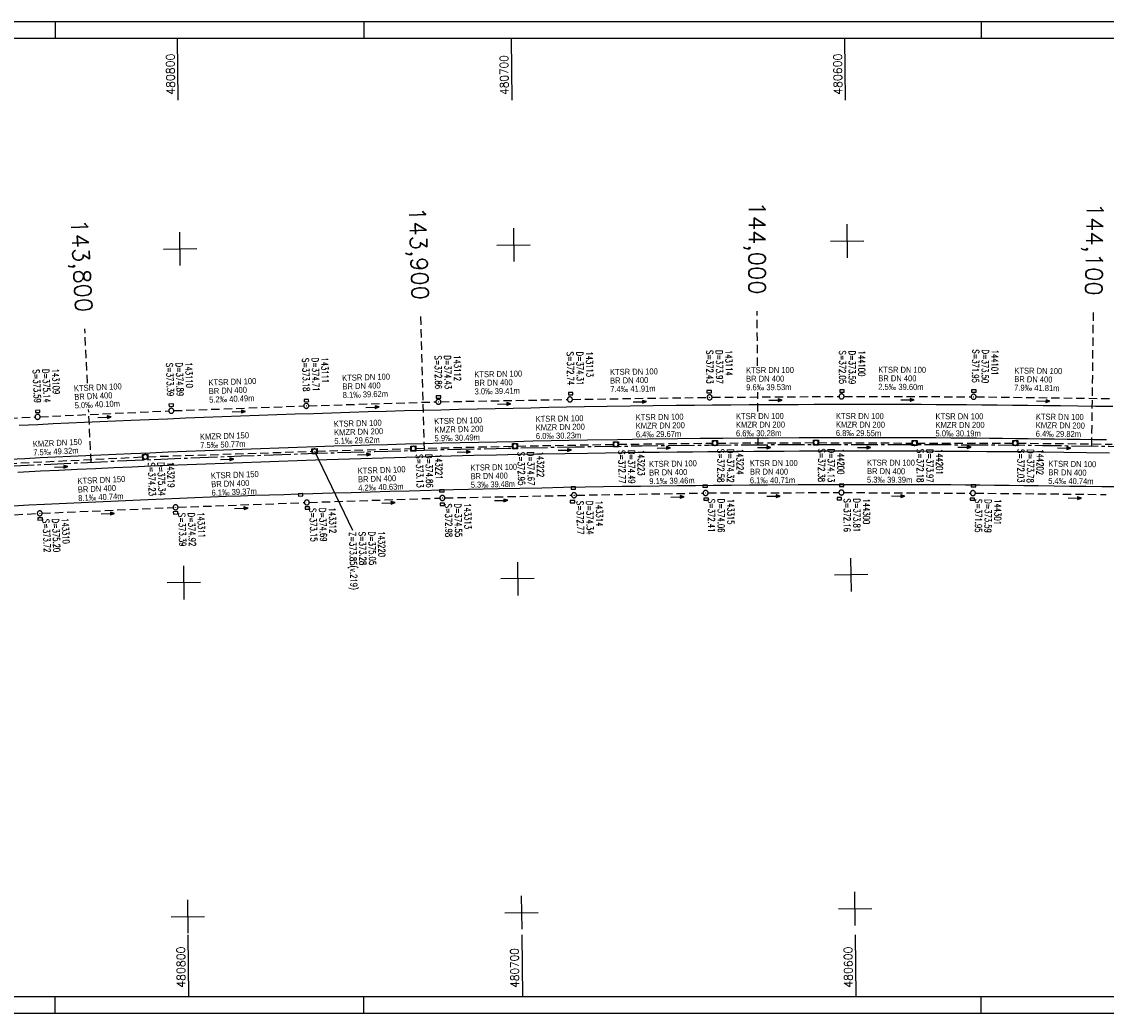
# Model space of a CAD drawing. Extents: x 4514075 to 4515210, y 5481143 to 5481440.
# Tile 2 of 4: x 4514367 to 4514693, y 5481143 to 5481440. Entities that reach past the tile are written whole.
import ezdxf
from ezdxf.enums import TextEntityAlignment as Align

# ---------------------------------------------------------------- set-up
doc = ezdxf.new("R2010")
doc.units = 0
doc.header["$LTSCALE"] = 10
doc.header["$MEASUREMENT"] = 0
for name, pattern in [('ACHSE', [5.5, 4, -0.5, 0.5, -0.5]), ('LT00', [0]), ('LT17', [0.15, 0.1, -0.05]), ('STRICHLINIE2', [0.375, 0.25, -0.125])]:
    doc.linetypes.add(name, pattern=pattern)
doc.layers.get('0').update_dxf_attribs({"linetype": 'LT00'})
for name, color, linetype in [('-BESCH', 7, 'STRICHLINIE2'), ('-BKAN012', 140, 'LT00'), ('-BSCH012', 5, 'LT00'), ('-Halt-Pfeil', 4, 'LT00'), ('A-TEXT-KILOMETER', 30, 'LT17'), ('AX-020', 250, 'ACHSE'), ('RAHMEN', 250, 'Continuous'), ('V_AFBR_BAB', 250, 'LT00'), ('V_KA_MULD', 182, 'LT00'), ('V_KA_PRUF', 182, 'LT00'), ('V_RASTER', 250, 'LT00'), ('V_SINKK', 182, 'LT00')]:
    doc.layers.add(name, color=color, linetype=linetype)
doc.styles.add('Haltungsbeschriftung', font='arial.ttf', dxfattribs={"width": 0.75})
doc.styles.add('Kilometrierung', font='romans.shx')
doc.styles.add('schachtbeschriftung', font='romans.shx', dxfattribs={"width": 0.75, "height": 0.2})
doc.styles.get("Standard").update_dxf_attribs({"font": 'romans.shx', "width": 0.8})

# ---------------------------------------------------------------- blocks, each defined once
blk = doc.blocks.new('SYMB0003')
at = {"color": 0, "linetype": 'ByBlock'}
for p, q in [((-0.015712, 0), (0.010166, 0.012015)), ((0, -0.021257), (-0.015712, 0)), ((0.010166, 0.012015), (0, -0.021257))]:
    blk.add_line(p, q, dxfattribs=at)
for points in [[(-0.031395, 0.499013), (-0.093691, 0.491144), (-0.154509, 0.475528), (-0.21289, 0.452414), (-0.267913, 0.422164), (-0.318712, 0.385257), (-0.364484, 0.342274), (-0.404509, 0.293893), (-0.438154, 0.240877), (-0.464888, 0.184062), (-0.484292, 0.124345), (-0.496058, 0.062667), (-0.5, 0)], [(-0.5, 0), (-0.496058, -0.062667), (-0.484292, -0.124345), (-0.464888, -0.184062), (-0.438154, -0.240877), (-0.404509, -0.293893), (-0.364485, -0.342274), (-0.318712, -0.385257), (-0.267914, -0.422164), (-0.21289, -0.452414), (-0.154509, -0.475529), (-0.093691, -0.491144), (-0.031395, -0.499014), (0.031395, -0.499014)], [(0.5, 0), (0.496057, 0.062667), (0.484292, 0.124345), (0.464888, 0.184062), (0.438153, 0.240877), (0.404509, 0.293893), (0.364484, 0.342274), (0.318712, 0.385257), (0.267913, 0.422164), (0.21289, 0.452414), (0.154509, 0.475528), (0.093691, 0.491144), (0.031395, 0.499013), (-0.031395, 0.499013)], [(0.031395, -0.499014), (0.093691, -0.491144), (0.154509, -0.475529), (0.21289, -0.452414), (0.267914, -0.422164), (0.318712, -0.385257), (0.364485, -0.342274), (0.404509, -0.293893), (0.438154, -0.240877), (0.464889, -0.184062), (0.484292, -0.124345), (0.496058, -0.062667), (0.5, 0)]]:
    blk.add_lwpolyline(points, dxfattribs=at)
blk = doc.blocks.new('SYMB1210')
at = {"color": 0, "linetype": 'ByBlock'}
blk.add_line((0.018815, -0.179014), (0.055623, -0.17119), dxfattribs=at)
for points in [[(-0.2, -0.2), (-0.2, 0.2), (0.2, 0.2), (0.2, -0.2), (-0.2, -0.2)], [(0.018815, 0.179014), (-0.018815, 0.179014), (-0.055623, 0.17119), (-0.09, 0.155885), (-0.120444, 0.133766), (-0.145623, 0.105801), (-0.164438, 0.073213), (-0.176067, 0.037424), (-0.18, 0)], [(-0.18, 0), (-0.176067, -0.037424), (-0.164438, -0.073213), (-0.145623, -0.105801), (-0.120444, -0.133766), (-0.09, -0.155885), (-0.055623, -0.17119), (-0.018815, -0.179014), (0.018815, -0.179014)], [(0.18, 0), (0.176067, 0.037424), (0.164438, 0.073213), (0.145623, 0.105801), (0.120444, 0.133766), (0.09, 0.155885), (0.055623, 0.17119), (0.018815, 0.179014)], [(0.055623, -0.17119), (0.09, -0.155885), (0.120444, -0.133766), (0.145623, -0.105801), (0.164438, -0.073213), (0.176067, -0.037424), (0.18, 0)]]:
    blk.add_lwpolyline(points, dxfattribs=at)
blk = doc.blocks.new('SYMB0652')
at = {"color": 0, "linetype": 'ByBlock'}
blk.add_lwpolyline([(-0.15, -0.075), (0.15, -0.075), (0.15, 0.075), (-0.15, 0.075), (-0.15, -0.075)], dxfattribs=at)
blk = doc.blocks.new('SYMB0070')
at = {"color": 0, "linetype": 'ByBlock'}
for p, q in [((-0.5, 0), (0.2, 0)), ((0.5, 0), (0.2, 0.1)), ((0.2, 0.1), (0.2, 0)), ((0.468, 0), (0.21, 0.086)), ((0.21, 0.086), (0.21, -0.086)), ((0.21, -0.086), (0.468, 0)), ((0.22, -0.072), (0.437, 0)), ((0.23, -0.058), (0.405, 0)), ((0.24, -0.045), (0.374, 0)), ((0.342, 0), (0.25, 0.031)), ((0.25, 0.031), (0.25, -0.031)), ((0.25, -0.031), (0.342, 0)), ((0.26, -0.017), (0.31, 0)), ((0.27, -0.003), (0.279, 0))]:
    blk.add_line(p, q, dxfattribs=at)
for points in [[(0.2, 0), (0.2, -0.1), (0.5, 0)], [(0.437, 0), (0.22, 0.072), (0.22, -0.072)], [(0.405, 0), (0.23, 0.058), (0.23, -0.058)], [(0.374, 0), (0.24, 0.045), (0.24, -0.045)], [(0.31, 0), (0.26, 0.017), (0.26, -0.017)], [(0.279, 0), (0.27, 0.003), (0.27, -0.003)]]:
    blk.add_lwpolyline(points, dxfattribs=at)

msp = doc.modelspace()

# ---------------------------------------------------------------- linework, layer by layer
at = {"layer": '-BESCH'}
for p, q in [((4514532.52, 5481326.43), (4514572.92, 5481327.05)), ((4514574.42, 5481327.07), (4514612.45, 5481327.32)), ((4514613.95, 5481327.32), (4514652.04, 5481327.23)), ((4514653.54, 5481327.22), (4514693.85, 5481326.67)), ((4514413.05, 5481323.06), (4514452.02, 5481324.47)), ((4514453.52, 5481324.52), (4514491.62, 5481325.69)), ((4514493.12, 5481325.72), (4514531.02, 5481326.41)), ((4514333.76, 5481319.35), (4514371.49, 5481321.17)), ((4514372.99, 5481321.24), (4514411.55, 5481322.99)), ((4514405.25, 5481309.26), (4514454.5, 5481310.88)), ((4514456, 5481310.93), (4514484.1, 5481311.7)), ((4514485.6, 5481311.74), (4514514.59, 5481312.42)), ((4514516.09, 5481312.45), (4514544.81, 5481312.97)), ((4514546.31, 5481312.99), (4514574.48, 5481313.34)), ((4514575.98, 5481313.35), (4514604.77, 5481313.48)), ((4514606.27, 5481313.48), (4514634.31, 5481313.36)), ((4514635.81, 5481313.35), (4514664.51, 5481313.33)), ((4514666.01, 5481313.33), (4514694.33, 5481313.04)), ((4514355.99, 5481306.86), (4514403.75, 5481309.2)), ((4514494.3, 5481296.93), (4514532.27, 5481297.71)), ((4514533.77, 5481297.74), (4514571.72, 5481298.38)), ((4514573.22, 5481298.4), (4514612.43, 5481298.54)), ((4514613.93, 5481298.53), (4514651.82, 5481298.36)), ((4514653.32, 5481298.35), (4514692.56, 5481297.96)), ((4514414.34, 5481294.13), (4514452.19, 5481295.52)), ((4514453.68, 5481295.58), (4514492.8, 5481296.89)), ((4514335.37, 5481290.21), (4514372.14, 5481292.25)), ((4514373.64, 5481292.33), (4514412.84, 5481294.07))]:
    msp.add_line(p, q, dxfattribs=at)
at = {"layer": '-BSCH012'}
msp.add_line((4514455.25, 5481310.91), (4514466.66, 5481287.27), dxfattribs=at)
at = {"layer": 'A-TEXT-KILOMETER', "ltscale": 2.5}
for p, q in [((4514488.21, 5481311.24), (4514487.13, 5481351.22)), ((4514588.03, 5481336.52), (4514587.91, 5481352.85)), ((4514688.2, 5481312.48), (4514688.71, 5481352.47)), ((4514387.16, 5481331.33), (4514386.4, 5481347.58)), ((4514588.13, 5481322.82), (4514588.09, 5481328.62)), ((4514388.28, 5481307.63), (4514387.54, 5481323.36)), ((4514588.2, 5481312.86), (4514588.18, 5481314.87))]:
    msp.add_line(p, q, dxfattribs=at)
at = {"layer": 'AX-020', "ltscale": 0.2, "flags": 128}
msp.add_lwpolyline([(4514100.04, 5481285.96), (4514113.91, 5481287.4), (4514133.82, 5481289.38), (4514153.75, 5481291.28), (4514173.68, 5481293.1), (4514193.61, 5481294.84), (4514213.56, 5481296.5), (4514233.51, 5481298.08), (4514253.46, 5481299.58), (4514273.43, 5481301), (4514293.4, 5481302.35), (4514313.37, 5481303.61), (4514333.35, 5481304.79), (4514353.33, 5481305.89), (4514373.32, 5481306.92), (4514393.31, 5481307.86), (4514413.3, 5481308.72), (4514433.3, 5481309.51), (4514453.3, 5481310.21), (4514473.3, 5481310.83), (4514493.31, 5481311.38), (4514513.32, 5481311.84), (4514533.32, 5481312.22), (4514553.34, 5481312.53), (4514573.35, 5481312.75), (4514593.36, 5481312.89), (4514613.37, 5481312.95), (4514633.39, 5481312.94), (4514653.4, 5481312.84), (4514673.41, 5481312.66), (4514693.42, 5481312.41), (4514713.43, 5481312.07), (4514733.44, 5481311.65), (4514753.45, 5481311.16), (4514773.45, 5481310.58), (4514793.45, 5481309.92), (4514813.45, 5481309.19), (4514833.45, 5481308.37), (4514853.44, 5481307.48), (4514873.43, 5481306.5), (4514893.42, 5481305.44), (4514913.4, 5481304.31), (4514933.37, 5481303.09), (4514953.34, 5481301.79), (4514973.31, 5481300.42), (4514993.27, 5481298.96), (4515013.22, 5481297.43), (4515025.04, 5481296.47)], dxfattribs=at)
at = {"layer": 'RAHMEN'}
for p, q in [((4514377.54, 5481439.56), (4514377.54, 5481434.56)), ((4514470.04, 5481439.56), (4514470.04, 5481434.56)), ((4514655.04, 5481439.56), (4514655.04, 5481434.56)), ((4514377.54, 5481142.56), (4514377.54, 5481147.56)), ((4514470.04, 5481142.56), (4514470.04, 5481147.56)), ((4514655.04, 5481142.56), (4514655.04, 5481147.56))]:
    msp.add_line(p, q, dxfattribs=at)
for points in [[(4514075.04, 5481142.56), (4515210.04, 5481142.56), (4515210.04, 5481439.56), (4514075.04, 5481439.56), (4514075.04, 5481142.56)], [(4514100.04, 5481147.56), (4515025.04, 5481147.56), (4515025.04, 5481434.56), (4514100.04, 5481434.56), (4514100.04, 5481147.56)]]:
    msp.add_lwpolyline(points, dxfattribs=at)
at = {"layer": 'V_AFBR_BAB'}
for points in [[(4514694.52, 5481324.26), (4514689.29, 5481324.33), (4514684.06, 5481324.4), (4514678.83, 5481324.47), (4514673.61, 5481324.53), (4514669.01, 5481324.59), (4514664.41, 5481324.65), (4514659.82, 5481324.7), (4514655.22, 5481324.75), (4514650.62, 5481324.79), (4514646.03, 5481324.83), (4514641.53, 5481324.85), (4514637.02, 5481324.87), (4514632.52, 5481324.88), (4514628.02, 5481324.88), (4514623.52, 5481324.88), (4514619.02, 5481324.88), (4514614.34, 5481324.87), (4514609.66, 5481324.87), (4514604.99, 5481324.86), (4514600.31, 5481324.85), (4514595.63, 5481324.83), (4514590.95, 5481324.81), (4514585.49, 5481324.78), (4514580.03, 5481324.73), (4514574.57, 5481324.68), (4514569.11, 5481324.63), (4514563.65, 5481324.56), (4514556.77, 5481324.48), (4514549.88, 5481324.38), (4514543, 5481324.28), (4514536.11, 5481324.16), (4514530.77, 5481324.06), (4514525.42, 5481323.96), (4514520.08, 5481323.85), (4514514.74, 5481323.73), (4514509.39, 5481323.62), (4514503.95, 5481323.5), (4514498.51, 5481323.37), (4514493.07, 5481323.24), (4514487.63, 5481323.11), (4514482.19, 5481322.97), (4514476.73, 5481322.82), (4514471.27, 5481322.66), (4514465.82, 5481322.49), (4514460.36, 5481322.32), (4514454.91, 5481322.15), (4514449.44, 5481321.97), (4514443.97, 5481321.79), (4514438.51, 5481321.61), (4514433.04, 5481321.41), (4514427.58, 5481321.21), (4514422.11, 5481321.01), (4514416.64, 5481320.79), (4514411.18, 5481320.56), (4514405.72, 5481320.34), (4514400.25, 5481320.1), (4514395.59, 5481319.91), (4514390.93, 5481319.7), (4514386.27, 5481319.5), (4514381.61, 5481319.29), (4514376.95, 5481319.08), (4514372.3, 5481318.86), (4514366.71, 5481318.58)], [(4514692.59, 5481314.32), (4514688.68, 5481314.37), (4514684.77, 5481314.42), (4514680.86, 5481314.46), (4514676.96, 5481314.51), (4514673.05, 5481314.55), (4514669.18, 5481314.6), (4514665.32, 5481314.65), (4514661.45, 5481314.7), (4514657.58, 5481314.75), (4514653.71, 5481314.79), (4514649.85, 5481314.83), (4514645.98, 5481314.87), (4514641.46, 5481314.9), (4514636.93, 5481314.92), (4514632.4, 5481314.93), (4514627.88, 5481314.94), (4514623.35, 5481314.94), (4514618.83, 5481314.93), (4514609.64, 5481314.91), (4514600.46, 5481314.88), (4514591.27, 5481314.84), (4514584.45, 5481314.79), (4514577.63, 5481314.74), (4514570.82, 5481314.68), (4514564, 5481314.6), (4514555, 5481314.49), (4514546.01, 5481314.35), (4514537.02, 5481314.2), (4514531.59, 5481314.1), (4514526.16, 5481313.99), (4514520.72, 5481313.88), (4514515.29, 5481313.77), (4514509.86, 5481313.65), (4514504.38, 5481313.54), (4514498.9, 5481313.41), (4514493.42, 5481313.29), (4514487.94, 5481313.15), (4514482.46, 5481313.01), (4514477.1, 5481312.86), (4514471.74, 5481312.71), (4514466.38, 5481312.55), (4514461.03, 5481312.38), (4514455.67, 5481312.21), (4514450.12, 5481312.03), (4514444.58, 5481311.84), (4514439.03, 5481311.65), (4514433.49, 5481311.46), (4514427.94, 5481311.26), (4514422.41, 5481311.04), (4514416.89, 5481310.82), (4514411.36, 5481310.6), (4514405.83, 5481310.37), (4514400.3, 5481310.13), (4514395.76, 5481309.94), (4514391.22, 5481309.74), (4514386.68, 5481309.54), (4514382.14, 5481309.34), (4514377.59, 5481309.13), (4514373.05, 5481308.91), (4514368.45, 5481308.68), (4514363.84, 5481308.45)], [(4514693.48, 5481310.37), (4514686.66, 5481310.47), (4514679.83, 5481310.55), (4514673.01, 5481310.63), (4514667.59, 5481310.68), (4514662.16, 5481310.72), (4514656.74, 5481310.76), (4514651.32, 5481310.8), (4514645.9, 5481310.83), (4514641.39, 5481310.86), (4514636.89, 5481310.89), (4514632.38, 5481310.91), (4514627.88, 5481310.93), (4514623.37, 5481310.95), (4514618.87, 5481310.95), (4514614.3, 5481310.94), (4514609.73, 5481310.93), (4514605.16, 5481310.9), (4514600.59, 5481310.88), (4514596.02, 5481310.85), (4514591.45, 5481310.82), (4514586.87, 5481310.79), (4514582.29, 5481310.76), (4514577.71, 5481310.73), (4514573.13, 5481310.69), (4514568.55, 5481310.66), (4514563.97, 5481310.62), (4514558.59, 5481310.56), (4514553.21, 5481310.49), (4514547.82, 5481310.42), (4514542.44, 5481310.34), (4514537.05, 5481310.25), (4514530.23, 5481310.14), (4514523.41, 5481310.01), (4514516.59, 5481309.88), (4514509.77, 5481309.73), (4514502.97, 5481309.58), (4514496.18, 5481309.41), (4514489.39, 5481309.24), (4514482.59, 5481309.06), (4514475.83, 5481308.87), (4514469.07, 5481308.67), (4514462.31, 5481308.47), (4514455.55, 5481308.25), (4514450.07, 5481308.07), (4514444.58, 5481307.88), (4514439.1, 5481307.68), (4514433.62, 5481307.48), (4514428.14, 5481307.28), (4514422.62, 5481307.07), (4514417.11, 5481306.85), (4514411.59, 5481306.63), (4514406.08, 5481306.4), (4514400.56, 5481306.16), (4514395.08, 5481305.92), (4514389.59, 5481305.67), (4514384.11, 5481305.42), (4514378.62, 5481305.16), (4514373.14, 5481304.89), (4514366.27, 5481304.55)], [(4514364.94, 5481294.58), (4514369.61, 5481294.81), (4514374.28, 5481295.05), (4514378.69, 5481295.26), (4514383.1, 5481295.47), (4514387.52, 5481295.67), (4514391.93, 5481295.86), (4514396.34, 5481296.06), (4514400.75, 5481296.25), (4514405.41, 5481296.46), (4514410.08, 5481296.66), (4514414.74, 5481296.86), (4514419.4, 5481297.05), (4514424.07, 5481297.24), (4514428.73, 5481297.41), (4514433.06, 5481297.56), (4514437.39, 5481297.71), (4514441.72, 5481297.84), (4514446.05, 5481297.97), (4514450.38, 5481298.1), (4514454.71, 5481298.23), (4514460.48, 5481298.4), (4514466.26, 5481298.56), (4514472.04, 5481298.73), (4514477.81, 5481298.9), (4514483.59, 5481299.06), (4514496.93, 5481299.4), (4514510.28, 5481299.72), (4514516.8, 5481299.86), (4514523.32, 5481299.99), (4514529.84, 5481300.12), (4514536.36, 5481300.23), (4514541.89, 5481300.32), (4514547.42, 5481300.4), (4514552.95, 5481300.48), (4514558.49, 5481300.55), (4514564.02, 5481300.61), (4514569.42, 5481300.67), (4514574.82, 5481300.73), (4514580.22, 5481300.79), (4514585.62, 5481300.84), (4514591.02, 5481300.88), (4514600.23, 5481300.94), (4514609.44, 5481300.97), (4514618.65, 5481300.99), (4514624.11, 5481300.99), (4514629.57, 5481300.98), (4514635.03, 5481300.96), (4514640.49, 5481300.94), (4514645.95, 5481300.9), (4514650.32, 5481300.86), (4514654.69, 5481300.81), (4514659.05, 5481300.76), (4514663.42, 5481300.71), (4514667.79, 5481300.66), (4514672.15, 5481300.6), (4514676.91, 5481300.54), (4514681.66, 5481300.49), (4514686.42, 5481300.43), (4514691.17, 5481300.37), (4514695.93, 5481300.3)]]:
    msp.add_lwpolyline(points, dxfattribs=at)
at = {"layer": 'V_RASTER'}
for p, q in [((4514414.41, 5481416.06), (4514414.19, 5481434.56)), ((4514514.2, 5481434.56), (4514514.41, 5481416.06)), ((4514614.42, 5481416.06), (4514614.2, 5481434.56)), ((4514614.97, 5481368.88), (4514614.86, 5481378.88)), ((4514414.99, 5481366.53), (4514414.87, 5481376.53)), ((4514514.86, 5481377.7), (4514514.98, 5481367.7)), ((4514509.92, 5481372.65), (4514519.92, 5481372.77)), ((4514609.92, 5481373.82), (4514619.91, 5481373.94)), ((4514409.93, 5481371.47), (4514419.93, 5481371.59)), ((4514616.15, 5481268.89), (4514616.03, 5481278.89)), ((4514416.16, 5481266.54), (4514416.05, 5481276.54)), ((4514516.04, 5481277.71), (4514516.16, 5481267.71)), ((4514521.1, 5481272.77), (4514511.1, 5481272.65)), ((4514621.09, 5481273.95), (4514611.09, 5481273.83)), ((4514421.1, 5481271.6), (4514411.1, 5481271.48)), ((4514517.21, 5481177.72), (4514517.33, 5481167.72)), ((4514617.32, 5481168.89), (4514617.21, 5481178.89)), ((4514417.34, 5481166.54), (4514417.22, 5481176.54)), ((4514412.28, 5481171.49), (4514422.28, 5481171.6)), ((4514512.27, 5481172.66), (4514522.27, 5481172.78)), ((4514612.26, 5481173.84), (4514622.26, 5481173.95)), ((4514417.56, 5481147.56), (4514417.34, 5481166.1)), ((4514517.35, 5481166.1), (4514517.57, 5481147.56)), ((4514617.58, 5481147.56), (4514617.36, 5481166.1))]:
    msp.add_line(p, q, dxfattribs=at)

# ---------------------------------------------------------------- block references
at = {"layer": '-Halt-Pfeil', "yscale": 3.999999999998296, "zscale": 4}
for p, xscale, rotation in [((4514472.6, 5481324.1), 3.999999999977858, 1.755830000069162), ((4514512.09, 5481325.07), 4.000000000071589, 1.028210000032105), ((4514552.74, 5481325.74), 4.000000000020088, 0.8812999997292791), ((4514593.44, 5481326.19), 4.000000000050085, 0.38117000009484), ((4514632.99, 5481326.28), 4.00000000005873, 359.8671100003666), ((4514673.68, 5481325.95), 3.999999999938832, 359.2166100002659), ((4514392.32, 5481321.12), 3.999999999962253, 2.606210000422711), ((4514432.57, 5481322.76), 4.000000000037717, 2.077739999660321), ((4514499.99, 5481310.71), 4.00000000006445, 1.339460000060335), ((4514530.24, 5481311.26), 4.000000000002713, 1.038699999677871), ((4514559.96, 5481311.89), 4.000000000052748, 0.7099099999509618), ((4514589.99, 5481312.03), 4.000000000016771, 0.2517900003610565), ((4514620.01, 5481311.99), 3.999999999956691, 359.748209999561), ((4514650.06, 5481312.08), 3.999999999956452, 359.9615299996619), ((4514679.9, 5481311.88), 3.99999999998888, 359.4229699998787), ((4514429.06, 5481308.47), 3.999999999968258, 1.888760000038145), ((4514470.07, 5481309.87), 3.999999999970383, 1.573860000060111), ((4514379.31, 5481306.21), 4.000000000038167, 2.795169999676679), ((4514564.06, 5481297.23), 3.999999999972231, 0.9687099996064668), ((4514592.83, 5481297.47), 3.999999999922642, 0.2028299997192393), ((4514630.18, 5481297.5), 3.999999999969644, 359.7412200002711), ((4514477.37, 5481295.45), 3.999999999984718, 1.920220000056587), ((4514511.18, 5481296.17), 3.99999999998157, 1.178559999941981), ((4514683.15, 5481296.9), 4.000000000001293, 359.4334600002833), ((4514393.29, 5481292.2), 3.999999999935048, 2.553650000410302), ((4514433.3, 5481293.83), 4.000000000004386, 2.102199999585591)]:
    msp.add_blockref('SYMB0070', p, dxfattribs=dict(at, xscale=xscale, rotation=rotation))
at = {"layer": 'V_KA_MULD', "yscale": 3.799999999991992, "zscale": 3.8}
for p, xscale, rotation in [((4514575.23, 5481313.35), 3.80000000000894, 359.8053386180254), ((4514605.52, 5481313.48), 3.799999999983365, 358.9516254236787), ((4514635.07, 5481313.35), 3.800000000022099, 359.1715648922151), ((4514665.26, 5481313.33), 3.800000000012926, 359.3532661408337), ((4514455.25, 5481310.91), 3.800000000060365, 1.148791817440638), ((4514484.85, 5481311.72), 3.799999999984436, 1.260167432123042), ((4514515.34, 5481312.43), 3.799999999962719, 2.525224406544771e-11), ((4514545.56, 5481312.98), 3.799999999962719, 2.525224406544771e-11), ((4514404.5, 5481309.23), 3.799999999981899, 2.040207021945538)]:
    msp.add_blockref('SYMB1210', p, dxfattribs=dict(at, xscale=xscale, rotation=rotation))
at = {"layer": 'V_KA_PRUF', "xscale": 1.499999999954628, "yscale": 1.499999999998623, "zscale": 1.5, "rotation": 8.469048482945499e-11}
for p in [(4514531.77, 5481326.42), (4514573.67, 5481327.06), (4514613.2, 5481327.32), (4514652.79, 5481327.23), (4514412.3, 5481323.03), (4514452.77, 5481324.5), (4514492.37, 5481325.71), (4514372.24, 5481321.2), (4514493.55, 5481296.91), (4514533.02, 5481297.73), (4514572.47, 5481298.39), (4514613.18, 5481298.54), (4514652.57, 5481298.36), (4514413.59, 5481294.11), (4514452.93, 5481295.55), (4514372.89, 5481292.29)]:
    msp.add_blockref('SYMB0003', p, dxfattribs=at)
at = {"layer": 'V_SINKK', "yscale": 4.500000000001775, "zscale": 4.5}
for p, xscale, rotation in [((4514492.38, 5481327.17), 4.500000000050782, 1.391855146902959), ((4514412.29, 5481324.72), 4.499999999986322, 2.534185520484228), ((4514452.81, 5481326.08), 4.500000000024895, 1.679418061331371), ((4514372.25, 5481322.84), 4.499999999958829, 2.777892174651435), ((4514451.06, 5481297.84), 4.499999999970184, 2.62011210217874), ((4514413.6, 5481292.45), 4.499999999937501, 2.192875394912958), ((4514373.01, 5481290.63), 4.499999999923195, 3.1115408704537)]:
    msp.add_blockref('SYMB0652', p, dxfattribs=dict(at, xscale=xscale, rotation=rotation))
at = {"layer": 'V_SINKK', "xscale": 4.499999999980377, "yscale": 4.500000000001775, "zscale": 4.5}
for p in [(4514532.03, 5481328.17), (4514573.53, 5481328.77), (4514613.35, 5481328.93), (4514652.84, 5481328.96), (4514613.25, 5481300.67), (4514652.74, 5481300.55), (4514493.41, 5481299.05), (4514532.83, 5481299.91), (4514572.35, 5481300.44), (4514493.53, 5481295.03), (4514532.57, 5481295.79), (4514572.6, 5481296.56), (4514612.55, 5481296.68), (4514652.42, 5481296.55), (4514453.06, 5481293.87)]:
    msp.add_blockref('SYMB0652', p, dxfattribs=at)

# ---------------------------------------------------------------- texts
at = {"layer": '-BKAN012', "style": 'Haltungsbeschriftung'}
for s, rotation, width, p in [('KTSR DN 100', 1.7558, 0.9, (4514463.55, 5481331.95)), ('KTSR DN 100', 1.0282, 0.9, (4514503.14, 5481333.03)), ('KTSR DN 100', 0.8813, 0.9, (4514543.81, 5481333.72)), ('KTSR DN 100', 0.3812, 0.9, (4514584.59, 5481334.26)), ('BR DN 400', 0.3812, 0.9, (4514584.6, 5481331.7)), ('KTSR DN 100', 359.8671, 0.9, (4514624.21, 5481334.42)), ('BR DN 400', 359.8671, 0.9, (4514624.21, 5481331.86)), ('BR DN 400', 359.2166, 0.9, (4514664.96, 5481331.63)), ('KTSR DN 100', 359.2166, 0.9, (4514664.99, 5481334.19)), ('KTSR DN 100', 2.6062, 0.9, (4514383.16, 5481328.83)), ('KTSR DN 100', 2.0777, 0.9, (4514423.48, 5481330.56)), ('BR DN 400', 2.0777, 0.9, (4514423.57, 5481328)), ('BR DN 400', 1.7558, 0.9, (4514463.63, 5481329.39)), ('BR DN 400', 1.0282, 0.9, (4514503.19, 5481330.47)), ('7.4‰ 41.91m', 0.8813, 0.9, (4514543.89, 5481328.61)), ('BR DN 400', 0.8813, 0.9, (4514543.85, 5481331.17)), ('9.6‰ 39.53m', 0.3812, 0.9, (4514584.62, 5481329.14)), ('2.5‰ 39.60m', 359.8671, 0.9, (4514624.2, 5481329.3)), ('7.9‰ 41.81m', 359.2166, 0.9, (4514664.92, 5481329.07)), ('BR DN 400', 2.6062, 0.9, (4514383.27, 5481326.27)), ('5.2‰ 40.49m', 2.0777, 0.9, (4514423.67, 5481325.44)), ('8.1‰ 39.62m', 1.7558, 0.9, (4514463.71, 5481326.83)), ('3.0‰ 39.41m', 1.0282, 0.9, (4514503.23, 5481327.91)), ('5.0‰ 40.10m', 2.6062, 0.9, (4514383.39, 5481323.71)), ('KTSR DN 100', 1.5739, 0.9, (4514461.06, 5481318.19)), ('KTSR DN 100', 1.3395, 0.9, (4514491.13, 5481318.99)), ('KTSR DN 100', 1.0387, 0.9, (4514521.52, 5481319.67)), ('KTSR DN 100', 0.7099, 0.9, (4514551.51, 5481320.18)), ('KTSR DN 100', 0.2518, 0.9, (4514581.56, 5481320.5)), ('KTSR DN 100', 359.7482, 0.9, (4514611.52, 5481320.58)), ('KTSR DN 100', 359.9615, 0.9, (4514641.37, 5481320.47)), ('KTSR DN 100', 359.423, 0.9, (4514671.44, 5481320.39)), ('KMZR DN 200', 1.5739, 0.9, (4514461.13, 5481315.63)), ('KMZR DN 200', 1.3395, 0.9, (4514491.19, 5481316.43)), ('KMZR DN 200', 1.0387, 0.9, (4514521.57, 5481317.11)), ('KMZR DN 200', 0.7099, 0.9, (4514551.54, 5481317.62)), ('6.6‰ 30.28m', 0.2518, 0.9, (4514581.57, 5481315.38)), ('KMZR DN 200', 0.2518, 0.9, (4514581.55, 5481317.94)), ('6.8‰ 29.55m', 359.7482, 0.9, (4514611.5, 5481315.46)), ('KMZR DN 200', 359.7482, 0.9, (4514611.51, 5481318.02)), ('5.0‰ 30.19m', 359.9615, 0.9, (4514641.36, 5481315.35)), ('KMZR DN 200', 359.9615, 0.9, (4514641.36, 5481317.91)), ('KMZR DN 200', 359.423, 0.9, (4514671.42, 5481317.83)), ('KMZR DN 150', 2.7952, 0.9, (4514370.86, 5481312.16)), ('7.5‰ 50.77m', 1.8888, 0.9, (4514421.01, 5481311.78)), ('KMZR DN 150', 1.8888, 0.9, (4514420.93, 5481314.34)), ('5.1‰ 29.62m', 1.5739, 0.9, (4514461.2, 5481313.07)), ('5.9‰ 30.49m', 1.3395, 0.9, (4514491.25, 5481313.87)), ('6.0‰ 30.23m', 1.0387, 0.9, (4514521.61, 5481314.55)), ('6.4‰ 29.67m', 0.7099, 0.9, (4514551.57, 5481315.06)), ('6.4‰ 29.82m', 359.423, 0.9, (4514671.39, 5481315.27)), ('7.5‰ 49.32m', 2.7952, 0.9, (4514370.98, 5481309.6)), ('KTSR DN 100', 0.9687, 0.9, (4514555.51, 5481306.17)), ('KTSR DN 100', 0.2028, 0.9, (4514585.73, 5481306.43)), ('KTSR DN 100', 359.7412, 0.9, (4514620.84, 5481306.62)), ('KTSR DN 100', 359.4335, 0.9, (4514675.2, 5481306.26)), ('KTSR DN 150', 2.1022, 0.9, (4514424.21, 5481302.68)), ('KTSR DN 100', 1.9202, 0.9, (4514468.21, 5481304.14)), ('KTSR DN 100', 1.1786, 0.8, (4514502.02, 5481305.07)), ('BR DN 400', 1.1786, 0.8, (4514502.07, 5481302.51)), ('BR DN 400', 0.9687, 0.9, (4514555.55, 5481303.61)), ('BR DN 400', 0.2028, 0.9, (4514585.74, 5481303.87)), ('BR DN 400', 359.7412, 0.9, (4514620.83, 5481304.06)), ('BR DN 400', 359.4335, 0.9, (4514675.18, 5481303.7)), ('KTSR DN 150', 2.5537, 0.9, (4514384.23, 5481301.08)), ('BR DN 400', 2.1022, 0.9, (4514424.3, 5481300.12)), ('4.2‰ 40.63m', 1.9202, 0.9, (4514468.38, 5481299.02)), ('BR DN 400', 1.9202, 0.9, (4514468.29, 5481301.58)), ('5.3‰ 39.48m', 1.1786, 0.8, (4514502.13, 5481299.95)), ('9.1‰ 39.46m', 0.9687, 0.9, (4514555.6, 5481301.05)), ('6.1‰ 40.71m', 0.2028, 0.9, (4514585.74, 5481301.31)), ('5.3‰ 39.39m', 359.7412, 0.9, (4514620.82, 5481301.5)), ('5.4‰ 40.74m', 359.4335, 0.9, (4514675.15, 5481301.14)), ('BR DN 400', 2.5537, 0.9, (4514384.34, 5481298.52)), ('8.1‰ 40.74m', 2.5537, 0.9, (4514384.46, 5481295.96)), ('6.1‰ 39.37m', 2.1022, 0.9, (4514424.4, 5481297.56))]:
    msp.add_text(s, height=1.8, rotation=rotation, dxfattribs=dict(at, width=width)).set_placement(p)
at = {"layer": '-BSCH012', "style": 'schachtbeschriftung', "width": 0.75}
for s, rotation, p in [('S=372.74', 270.8813, (4514530.87, 5481340.71)), ('D=374.31', 270.8813, (4514533.75, 5481340.75)), ('143113', 270.8813, (4514536.63, 5481340.8)), ('S=372.43', 270.3812, (4514572.68, 5481341.19)), ('D=373.97', 270.3812, (4514575.56, 5481341.21)), ('143114', 270.3812, (4514578.44, 5481341.23)), ('S=372.05', 269.8671, (4514612.49, 5481341.07)), ('D=373.59', 269.8671, (4514615.37, 5481341.06)), ('144100', 269.8671, (4514618.25, 5481341.05)), ('S=371.95', 269.2166, (4514652.45, 5481341.43)), ('D=373.50', 269.2166, (4514655.33, 5481341.39)), ('144101', 269.2166, (4514658.21, 5481341.35)), ('S=373.39', 272.0777, (4514410.75, 5481337.34)), ('D=374.89', 272.0777, (4514413.63, 5481337.44)), ('143110', 272.0777, (4514416.5, 5481337.54)), ('S=373.18', 271.7558, (4514451.51, 5481338.8)), ('D=374.71', 271.7558, (4514454.39, 5481338.89)), ('143111', 271.7558, (4514457.27, 5481338.98)), ('S=372.86', 271.0282, (4514491.24, 5481339.55)), ('D=374.43', 271.0282, (4514494.12, 5481339.6)), ('143112', 271.0282, (4514497, 5481339.65)), ('S=373.59', 272.6062, (4514370.78, 5481335.37)), ('D=375.14', 272.6062, (4514373.66, 5481335.5)), ('143109', 272.6062, (4514376.53, 5481335.63)), ('143222', 271.0387, (4514521.88, 5481310.8)), ('S=372.77', 270.7099, (4514546.33, 5481311.24)), ('D=374.49', 270.7099, (4514549.21, 5481311.28)), ('143223', 270.7099, (4514552.09, 5481311.31)), ('S=372.58', 270.2518, (4514575.99, 5481311.6)), ('D=374.32', 270.2518, (4514578.87, 5481311.61)), ('143224', 270.2518, (4514581.75, 5481311.63)), ('S=372.38', 269.7482, (4514606.26, 5481311.73)), ('D=374.13', 269.7482, (4514609.14, 5481311.72)), ('144200', 269.7482, (4514612.02, 5481311.7)), ('S=372.18', 269.9615, (4514635.81, 5481311.6)), ('D=373.97', 269.9615, (4514638.69, 5481311.6)), ('144201', 269.9615, (4514641.57, 5481311.6)), ('S=372.03', 269.423, (4514665.99, 5481311.58)), ('D=373.78', 269.423, (4514668.87, 5481311.55)), ('144202', 269.423, (4514671.75, 5481311.52)), ('S=374.23', 271.8888, (4514405.31, 5481307.51)), ('D=375.34', 271.8888, (4514408.19, 5481307.6)), ('143219', 271.8888, (4514411.06, 5481307.7)), ('S=373.13', 271.3395, (4514485.64, 5481309.99)), ('D=374.86', 271.3395, (4514488.52, 5481310.06)), ('143221', 271.3395, (4514491.4, 5481310.12)), ('S=372.95', 271.0387, (4514516.12, 5481310.7)), ('D=374.67', 271.0387, (4514519, 5481310.75)), ('S=372.98', 271.1786, (4514494.33, 5481295.18)), ('D=374.55', 271.1786, (4514497.21, 5481295.24)), ('143313', 271.1786, (4514500.09, 5481295.3)), ('S=372.77', 270.9687, (4514533.8, 5481295.99)), ('D=374.34', 270.9687, (4514536.68, 5481296.04)), ('143314', 270.9687, (4514539.56, 5481296.09)), ('S=372.41', 270.2028, (4514573.23, 5481296.65)), ('D=374.06', 270.2028, (4514576.11, 5481296.66)), ('143315', 270.2028, (4514578.99, 5481296.67)), ('S=372.16', 269.7412, (4514613.92, 5481296.78)), ('D=373.81', 269.7412, (4514616.8, 5481296.77)), ('144300', 269.7412, (4514619.68, 5481296.76)), ('S=371.95', 269.4335, (4514653.3, 5481296.6)), ('D=373.59', 269.4335, (4514656.18, 5481296.57)), ('144301', 269.4335, (4514659.06, 5481296.55)), ('S=373.39', 272.1022, (4514414.41, 5481292.39)), ('D=374.92', 272.1022, (4514417.29, 5481292.49)), ('143311', 272.1022, (4514420.16, 5481292.6)), ('S=373.15', 271.9202, (4514453.74, 5481293.83)), ('D=374.69', 271.9202, (4514456.62, 5481293.92)), ('143312', 271.9202, (4514459.5, 5481294.02)), ('S=373.72', 272.5537, (4514373.72, 5481290.58)), ('D=375.20', 272.5537, (4514376.59, 5481290.71)), ('143310', 272.5537, (4514379.47, 5481290.83)), ('Z=373.85(v.219)', 271.5739, (4514465.62, 5481286.68)), ('S=373.28', 271.5739, (4514468.5, 5481286.76)), ('D=375.05', 271.5739, (4514471.37, 5481286.84)), ('143220', 271.5739, (4514474.25, 5481286.92))]:
    msp.add_text(s, height=2, rotation=rotation, dxfattribs=at).set_placement(p)
at = {"layer": 'A-TEXT-KILOMETER', "style": 'Kilometrierung'}
for s, rotation, p in [('143,900', 272, (4514486.99, 5481356.22)), ('144,000', 270, (4514587.88, 5481357.85)), ('144,100', 269, (4514688.77, 5481357.47)), ('143,800', 273, (4514386.16, 5481352.57))]:
    msp.add_text(s, height=5, rotation=rotation, dxfattribs=at).set_placement(p, align=Align.MIDDLE_RIGHT)
at = {"layer": 'V_RASTER'}
for s, width, p in [(' 480800', 0.958, (4514413.41, 5481416.05)), (' 480700', 0.928, (4514513.41, 5481416.05)), (' 480600', 0.958, (4514613.42, 5481416.05)), (' 480800', 0.958, (4514416.55, 5481148.59)), (' 480700', 0.928, (4514516.56, 5481148.59)), (' 480600', 0.958, (4514616.56, 5481148.59))]:
    msp.add_text(s, height=2.5, rotation=90.6714, dxfattribs=dict(at, width=width)).set_placement(p)

doc.saveas('drawing.dxf')
